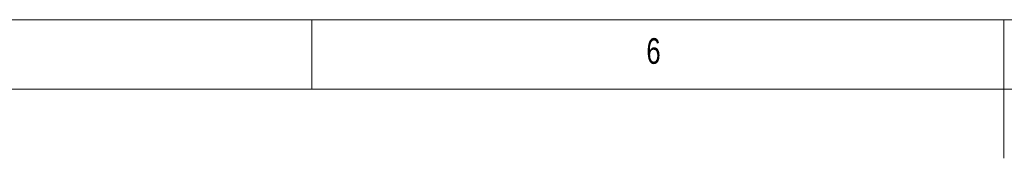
# Model space of a CAD drawing. Header units: millimetres. Extents: x 5 to 589, y 5 to 415.
# Tile 20 of 26: x 226 to 297, y 405 to 415. Entities that reach past the tile are written whole.
import ezdxf

# ---------------------------------------------------------------- set-up
doc = ezdxf.new("R2010")
doc.units = ezdxf.units.MM
doc.layers.add('NOTES', color=6, linetype='Continuous')
doc.styles.add('SLDTEXTSTYLE0', font='TXT', dxfattribs={"width": 0.75})

msp = doc.modelspace()

# ---------------------------------------------------------------- linework, layer by layer
at = {"color": 7, "linetype": 'Continuous', "lineweight": 18}
for p, q in [((589, 415), (5, 415)), ((247, 410), (247, 415)), ((297, 415), (297, 405)), ((584, 410), (10, 410))]:
    msp.add_line(p, q, dxfattribs=at)

# ---------------------------------------------------------------- texts
at = {"layer": 'NOTES', "color": 211, "insert": (271.16667, 413.66802), "char_height": 1.85208, "attachment_point": 1, "style": 'SLDTEXTSTYLE0'}
msp.add_mtext('6', dxfattribs=at)

doc.saveas('drawing.dxf')
